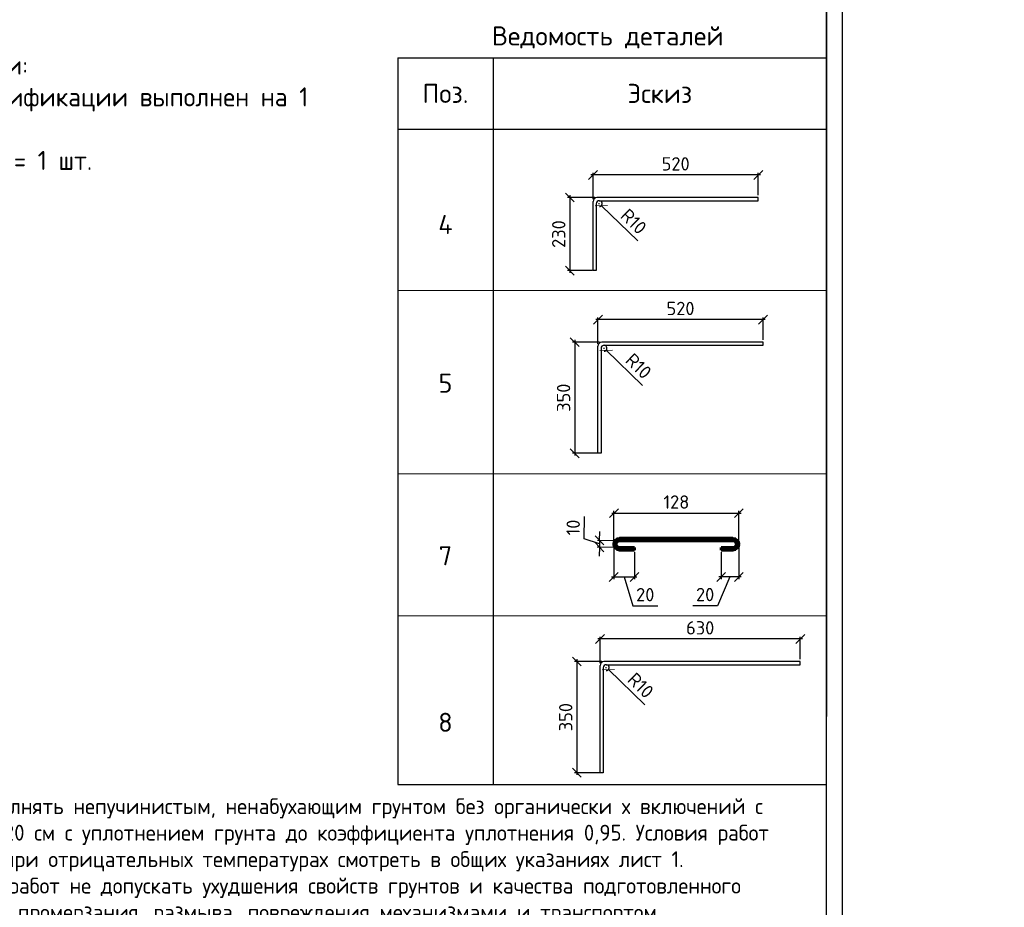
# Model space of a CAD drawing. Header units: millimetres. Extents: x 125896 to 2572636, y -120305 to 130347.
# Tile 38 of 256: x 339314 to 354815, y -106334 to -92364. Entities that reach past the tile are written whole.
import ezdxf

# ---------------------------------------------------------------- set-up
doc = ezdxf.new("R2010")
doc.units = ezdxf.units.MM
doc.linetypes.add('CENTER', pattern=[2, 1.25, -0.25, 0.25, -0.25])
doc.layers.add('11', color=7, linetype='Continuous')
doc.layers.add('Столовая - обозначения', color=7, linetype='Continuous')
for name, color, linetype, lineweight in [('ОСИ', 7, 'CENTER', 15), ('Основная 0.60', 142, 'Continuous', 60), ('Столовая Двери и окна', 7, 'Continuous', 15), ('ТЕКСТ', 7, 'Continuous', 15)]:
    doc.layers.add(name, color=color, linetype=linetype, lineweight=lineweight)
doc.styles.add('GOST-2.304_Type-B', font='GOST Common.ttf')
doc.styles.get("Standard").update_dxf_attribs({"font": 'isocpeur.ttf'})
doc.styles.add('ГОСТ', font='isocpeur.ttf')
doc.dimstyles.new('Осевые', dxfattribs={"dimscale": 0.7, "dimtxt": 450, "dimasz": 400, "dimexe": 100, "dimexo": 100, "dimgap": 100, "dimtad": 1, "dimdec": 0, "dimzin": 0, "dimdsep": 46, "dimtxsty": 'Standard', "dimblk": 'OBLIQUE', "dimcen": 9, "dimdle": 100, "dimazin": 0, "dimtm": 1e-09, "dimtfac": 1, "dimtdec": 0, "dimtofl": 0, "dimtmove": 0, "dimatfit": 3, "dimfxl": 1, "dimtolj": 1, "dimtzin": 0, "dimarcsym": 0})

# ---------------------------------------------------------------- blocks, each defined once
blk = doc.blocks.new('Штамп')
at = {"layer": '11'}
blk.add_line((311470, 84178), (311470, 126228), dxfattribs=at)
at = {"layer": '11', "lineweight": 30}
blk.add_line((311220, 84428), (311220, 125978), dxfattribs=at)
blk = doc.blocks.new('_OBLIQUE')
at = {"color": 0, "linetype": 'ByBlock'}
blk.add_line((-0.5, -0.5), (0.5, 0.5), dxfattribs=at)
blk = doc.blocks.new('*D881')
at = {"layer": 'Defpoints', "color": 0, "linetype": 'ByBlock', "lineweight": 20, "ltscale": 13, "transparency": 16777216}
for p in [(350357, -100711), (350635, -100619), (350357, -101134)]:
    blk.add_point(p, dxfattribs=at)
at = {"layer": 'ОСИ', "color": 0, "linetype": 'ByBlock', "lineweight": -2, "ltscale": 13, "transparency": 16777216}
for p, q in [((350357, -100746), (350357, -101169)), ((350635, -100654), (350635, -101169)), ((350496, -101134), (350301, -101587)), ((350670, -101134), (350322, -101134)), ((350301, -101587), (349909, -101587))]:
    blk.add_line(p, q, dxfattribs=at)
at = {"layer": 'ОСИ', "color": 0, "linetype": 'ByBlock', "lineweight": -2, "ltscale": 13, "transparency": 16777216, "xscale": 140, "yscale": 140, "zscale": 140, "rotation": 180}
blk.add_blockref('_OBLIQUE', (350357, -101134), dxfattribs=at)
at = {"layer": 'ОСИ', "color": 0, "linetype": 'ByBlock', "lineweight": -2, "ltscale": 13, "transparency": 16777216, "xscale": 140, "yscale": 140, "zscale": 140}
blk.add_blockref('_OBLIQUE', (350635, -101134), dxfattribs=at)
at = {"layer": 'ОСИ', "color": 0, "linetype": 'ByBlock', "ltscale": 13, "transparency": 16777216, "insert": (350105, -101412), "char_height": 210, "attachment_point": 5}
blk.add_mtext('\\A1;20', dxfattribs=at)
blk = doc.blocks.new('*D882')
at = {"layer": 'Defpoints', "color": 0, "linetype": 'ByBlock', "lineweight": 20, "ltscale": 13, "transparency": 16777216}
for p in [(348666, -100619), (348993, -100711), (348993, -101134)]:
    blk.add_point(p, dxfattribs=at)
at = {"layer": 'ОСИ', "color": 0, "linetype": 'ByBlock', "lineweight": -2, "ltscale": 13, "transparency": 16777216}
for p, q in [((348666, -100654), (348666, -101169)), ((348993, -100746), (348993, -101169)), ((348631, -101134), (349028, -101134)), ((348830, -101134), (348966, -101589)), ((348966, -101589), (349358, -101589))]:
    blk.add_line(p, q, dxfattribs=at)
at = {"layer": 'ОСИ', "color": 0, "linetype": 'ByBlock', "lineweight": -2, "ltscale": 13, "transparency": 16777216, "xscale": 140, "yscale": 140, "zscale": 140, "rotation": 180}
blk.add_blockref('_OBLIQUE', (348666, -101134), dxfattribs=at)
at = {"layer": 'ОСИ', "color": 0, "linetype": 'ByBlock', "lineweight": -2, "ltscale": 13, "transparency": 16777216, "xscale": 140, "yscale": 140, "zscale": 140}
blk.add_blockref('_OBLIQUE', (348993, -101134), dxfattribs=at)
at = {"layer": 'ОСИ', "color": 0, "linetype": 'ByBlock', "ltscale": 13, "transparency": 16777216, "insert": (349162, -101414), "char_height": 210, "attachment_point": 5}
blk.add_mtext('\\A1;20', dxfattribs=at)
blk = doc.blocks.new('*D883')
at = {"layer": 'Defpoints', "color": 0, "linetype": 'ByBlock', "lineweight": 20, "ltscale": 13, "transparency": 16777216}
for p in [(350635, -100131), (348669, -100599), (350635, -100620)]:
    blk.add_point(p, dxfattribs=at)
at = {"layer": 'ОСИ', "color": 0, "linetype": 'ByBlock', "lineweight": -2, "ltscale": 13, "transparency": 16777216}
for p, q in [((348634, -100131), (350670, -100131)), ((348669, -100564), (348669, -100096)), ((350635, -100585), (350635, -100096))]:
    blk.add_line(p, q, dxfattribs=at)
at = {"layer": 'ОСИ', "color": 0, "linetype": 'ByBlock', "lineweight": -2, "ltscale": 13, "transparency": 16777216, "xscale": 140, "yscale": 140, "zscale": 140, "rotation": 180}
blk.add_blockref('_OBLIQUE', (348669, -100131), dxfattribs=at)
at = {"layer": 'ОСИ', "color": 0, "linetype": 'ByBlock', "lineweight": -2, "ltscale": 13, "transparency": 16777216, "xscale": 140, "yscale": 140, "zscale": 140}
blk.add_blockref('_OBLIQUE', (350635, -100131), dxfattribs=at)
at = {"layer": 'ОСИ', "color": 0, "linetype": 'ByBlock', "ltscale": 13, "transparency": 16777216, "insert": (349652, -99956), "char_height": 210, "width": 348.61, "attachment_point": 5}
blk.add_mtext('\\A1;128', dxfattribs=at)
blk = doc.blocks.new('*D884')
at = {"layer": 'Defpoints', "color": 0, "linetype": 'ByBlock', "lineweight": 20, "ltscale": 13, "transparency": 16777216}
for p in [(348341, -94808), (350941, -95163), (348341, -95226)]:
    blk.add_point(p, dxfattribs=at)
at = {"layer": 'ОСИ', "color": 0, "linetype": 'ByBlock', "lineweight": -2, "ltscale": 13, "transparency": 16777216}
for p, q in [((350976, -94808), (348306, -94808)), ((348341, -95191), (348341, -94773)), ((350941, -95128), (350941, -94773))]:
    blk.add_line(p, q, dxfattribs=at)
at = {"layer": 'ОСИ', "color": 0, "linetype": 'ByBlock', "lineweight": -2, "ltscale": 13, "transparency": 16777216, "xscale": 140, "yscale": 140, "zscale": 140, "rotation": 180}
blk.add_blockref('_OBLIQUE', (348341, -94808), dxfattribs=at)
at = {"layer": 'ОСИ', "color": 0, "linetype": 'ByBlock', "lineweight": -2, "ltscale": 13, "transparency": 16777216, "xscale": 140, "yscale": 140, "zscale": 140}
blk.add_blockref('_OBLIQUE', (350941, -94808), dxfattribs=at)
at = {"layer": 'ОСИ', "color": 0, "linetype": 'ByBlock', "ltscale": 13, "transparency": 16777216, "insert": (349641, -94633), "char_height": 210, "attachment_point": 5}
blk.add_mtext('\\A1;520', dxfattribs=at)
blk = doc.blocks.new('*D885')
at = {"layer": 'Defpoints', "color": 0, "linetype": 'ByBlock', "lineweight": 20, "ltscale": 13, "transparency": 16777216}
for p in [(348401, -95163), (347975, -96313), (348366, -96313)]:
    blk.add_point(p, dxfattribs=at)
at = {"layer": 'ОСИ', "color": 0, "linetype": 'ByBlock', "lineweight": -2, "ltscale": 13, "transparency": 16777216}
for p, q in [((348366, -95163), (347940, -95163)), ((347975, -95128), (347975, -96348)), ((348331, -96313), (347940, -96313))]:
    blk.add_line(p, q, dxfattribs=at)
at = {"layer": 'ОСИ', "color": 0, "linetype": 'ByBlock', "lineweight": -2, "ltscale": 13, "transparency": 16777216, "xscale": 140, "yscale": 140, "zscale": 140}
for p, rotation in [((347975, -95163), 90), ((347975, -96313), 270)]:
    blk.add_blockref('_OBLIQUE', p, dxfattribs=dict(at, rotation=rotation))
at = {"layer": 'ОСИ', "color": 0, "linetype": 'ByBlock', "ltscale": 13, "transparency": 16777216, "insert": (347800, -95738), "char_height": 210, "attachment_point": 5, "rotation": 90}
blk.add_mtext('\\A1;230', dxfattribs=at)
blk = doc.blocks.new('*D886')
at = {"layer": 'Defpoints', "color": 0, "linetype": 'ByBlock', "lineweight": 20, "ltscale": 13, "transparency": 16777216}
for p in [(348437, -95259), (348471, -95292)]:
    blk.add_point(p, dxfattribs=at)
at = {"layer": 'ОСИ', "color": 0, "linetype": 'ByBlock', "lineweight": -2, "ltscale": 13, "transparency": 16777216}
for p, q in [((348431, -95259), (348444, -95259)), ((348437, -95266), (348437, -95253)), ((349045, -95845), (348471, -95292))]:
    blk.add_line(p, q, dxfattribs=at)
blk.add_arc((348437, -95259), 46.3, 272.7104, 42.8618, dxfattribs=at)
at = {"layer": 'ОСИ', "color": 0, "linetype": 'ByBlock', "lineweight": -2, "ltscale": 13, "transparency": 16777216, "xscale": 140, "yscale": 140, "zscale": 140, "rotation": 136.0434265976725}
blk.add_blockref('_OBLIQUE', (348471, -95292), dxfattribs=at)
at = {"layer": 'ОСИ', "color": 0, "linetype": 'ByBlock', "ltscale": 13, "transparency": 16777216, "insert": (348980, -95540), "char_height": 210, "attachment_point": 5, "rotation": 316.0434}
blk.add_mtext('\\A1;R10', dxfattribs=at)
blk = doc.blocks.new('*D840')
at = {"layer": 'Defpoints', "color": 0, "linetype": 'ByBlock', "lineweight": 20, "ltscale": 13, "transparency": 16777216}
for p in [(348417, -97084), (351017, -97439), (348417, -97502)]:
    blk.add_point(p, dxfattribs=at)
at = {"layer": 'ОСИ', "color": 0, "linetype": 'ByBlock', "lineweight": -2, "ltscale": 13, "transparency": 16777216}
for p, q in [((351052, -97084), (348382, -97084)), ((348417, -97467), (348417, -97049)), ((351017, -97404), (351017, -97049))]:
    blk.add_line(p, q, dxfattribs=at)
at = {"layer": 'ОСИ', "color": 0, "linetype": 'ByBlock', "lineweight": -2, "ltscale": 13, "transparency": 16777216, "xscale": 140, "yscale": 140, "zscale": 140, "rotation": 180}
blk.add_blockref('_OBLIQUE', (348417, -97084), dxfattribs=at)
at = {"layer": 'ОСИ', "color": 0, "linetype": 'ByBlock', "lineweight": -2, "ltscale": 13, "transparency": 16777216, "xscale": 140, "yscale": 140, "zscale": 140}
blk.add_blockref('_OBLIQUE', (351017, -97084), dxfattribs=at)
at = {"layer": 'ОСИ', "color": 0, "linetype": 'ByBlock', "ltscale": 13, "transparency": 16777216, "insert": (349717, -96909), "char_height": 210, "attachment_point": 5}
blk.add_mtext('\\A1;520', dxfattribs=at)
blk = doc.blocks.new('*D841')
at = {"layer": 'Defpoints', "color": 0, "linetype": 'ByBlock', "lineweight": 20, "ltscale": 13, "transparency": 16777216}
for p in [(348477, -97439), (348051, -99189), (348467, -99189)]:
    blk.add_point(p, dxfattribs=at)
at = {"layer": 'ОСИ', "color": 0, "linetype": 'ByBlock', "lineweight": -2, "ltscale": 13, "transparency": 16777216}
for p, q in [((348442, -97439), (348016, -97439)), ((348051, -97404), (348051, -99224)), ((348432, -99189), (348016, -99189))]:
    blk.add_line(p, q, dxfattribs=at)
at = {"layer": 'ОСИ', "color": 0, "linetype": 'ByBlock', "lineweight": -2, "ltscale": 13, "transparency": 16777216, "xscale": 140, "yscale": 140, "zscale": 140}
for p, rotation in [((348051, -97439), 90), ((348051, -99189), 270)]:
    blk.add_blockref('_OBLIQUE', p, dxfattribs=dict(at, rotation=rotation))
at = {"layer": 'ОСИ', "color": 0, "linetype": 'ByBlock', "ltscale": 13, "transparency": 16777216, "insert": (347876, -98314), "char_height": 210, "attachment_point": 5, "rotation": 90}
blk.add_mtext('\\A1;350', dxfattribs=at)
blk = doc.blocks.new('*D842')
at = {"layer": 'Defpoints', "color": 0, "linetype": 'ByBlock', "lineweight": 20, "ltscale": 13, "transparency": 16777216}
for p in [(348513, -97535), (348547, -97567)]:
    blk.add_point(p, dxfattribs=at)
at = {"layer": 'ОСИ', "color": 0, "linetype": 'ByBlock', "lineweight": -2, "ltscale": 13, "transparency": 16777216}
for p, q in [((348507, -97535), (348520, -97535)), ((348513, -97542), (348513, -97529)), ((349121, -98121), (348547, -97567))]:
    blk.add_line(p, q, dxfattribs=at)
blk.add_arc((348513, -97535), 46.3, 272.7104, 42.8618, dxfattribs=at)
at = {"layer": 'ОСИ', "color": 0, "linetype": 'ByBlock', "lineweight": -2, "ltscale": 13, "transparency": 16777216, "xscale": 140, "yscale": 140, "zscale": 140, "rotation": 136.0434265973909}
blk.add_blockref('_OBLIQUE', (348547, -97567), dxfattribs=at)
at = {"layer": 'ОСИ', "color": 0, "linetype": 'ByBlock', "ltscale": 13, "transparency": 16777216, "insert": (349056, -97816), "char_height": 210, "attachment_point": 5, "rotation": 316.0434}
blk.add_mtext('\\A1;R10', dxfattribs=at)
blk = doc.blocks.new('*D887')
at = {"layer": 'Defpoints', "color": 0, "linetype": 'ByBlock', "lineweight": 20, "ltscale": 13, "transparency": 16777216}
for p in [(348758, -100566), (348441, -100666), (348756, -100672)]:
    blk.add_point(p, dxfattribs=at)
at = {"layer": 'ОСИ', "color": 0, "linetype": 'ByBlock', "lineweight": -2, "ltscale": 13, "transparency": 16777216}
for p, q in [((348199, -100535), (348205, -100185)), ((348443, -100560), (348446, -100420)), ((348442, -100613), (348199, -100535)), ((348723, -100565), (348408, -100560)), ((348443, -100560), (348441, -100666)), ((348721, -100671), (348406, -100665)), ((348441, -100666), (348439, -100806))]:
    blk.add_line(p, q, dxfattribs=at)
at = {"layer": 'ОСИ', "color": 0, "linetype": 'ByBlock', "lineweight": -2, "ltscale": 13, "transparency": 16777216, "xscale": 140, "yscale": 140, "zscale": 140}
for p, rotation in [((348441, -100666), 88.95656658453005), ((348443, -100560), 268.95656658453)]:
    blk.add_blockref('_OBLIQUE', p, dxfattribs=dict(at, rotation=rotation))
at = {"layer": 'ОСИ', "color": 0, "linetype": 'ByBlock', "ltscale": 13, "transparency": 16777216, "insert": (348027, -100357), "char_height": 210, "attachment_point": 5, "rotation": 88.9566}
blk.add_mtext('\\A1;10', dxfattribs=at)
blk = doc.blocks.new('*D843')
at = {"layer": 'Defpoints', "color": 0, "linetype": 'ByBlock', "lineweight": 25, "ltscale": 13, "transparency": 16777216}
for p in [(348451, -102111), (348451, -102528), (351603, -102466)]:
    blk.add_point(p, dxfattribs=at)
at = {"layer": 'ОСИ', "color": 0, "linetype": 'ByBlock', "lineweight": -2, "ltscale": 13, "transparency": 16777216}
for p, q in [((351638, -102111), (348416, -102111)), ((348451, -102493), (348451, -102076)), ((351603, -102431), (351603, -102076))]:
    blk.add_line(p, q, dxfattribs=at)
at = {"layer": 'ОСИ', "color": 0, "linetype": 'ByBlock', "lineweight": -2, "ltscale": 13, "transparency": 16777216, "xscale": 140, "yscale": 140, "zscale": 140, "rotation": 180}
blk.add_blockref('_OBLIQUE', (348451, -102111), dxfattribs=at)
at = {"layer": 'ОСИ', "color": 0, "linetype": 'ByBlock', "lineweight": -2, "ltscale": 13, "transparency": 16777216, "xscale": 140, "yscale": 140, "zscale": 140}
blk.add_blockref('_OBLIQUE', (351603, -102111), dxfattribs=at)
at = {"layer": 'ОСИ', "color": 0, "linetype": 'ByBlock', "ltscale": 13, "transparency": 16777216, "insert": (350027, -101936), "char_height": 210, "attachment_point": 5}
blk.add_mtext('\\A1;630', dxfattribs=at)
blk = doc.blocks.new('*D844')
at = {"layer": 'Defpoints', "color": 0, "linetype": 'ByBlock', "lineweight": 25, "ltscale": 13, "transparency": 16777216}
for p in [(348511, -102466), (348085, -104216), (348501, -104216)]:
    blk.add_point(p, dxfattribs=at)
at = {"layer": 'ОСИ', "color": 0, "linetype": 'ByBlock', "lineweight": -2, "ltscale": 13, "transparency": 16777216}
for p, q in [((348085, -102431), (348085, -104251)), ((348476, -102466), (348050, -102466)), ((348466, -104216), (348050, -104216))]:
    blk.add_line(p, q, dxfattribs=at)
at = {"layer": 'ОСИ', "color": 0, "linetype": 'ByBlock', "lineweight": -2, "ltscale": 13, "transparency": 16777216, "xscale": 140, "yscale": 140, "zscale": 140}
for p, rotation in [((348085, -102466), 90), ((348085, -104216), 270)]:
    blk.add_blockref('_OBLIQUE', p, dxfattribs=dict(at, rotation=rotation))
at = {"layer": 'ОСИ', "color": 0, "linetype": 'ByBlock', "ltscale": 13, "transparency": 16777216, "insert": (347910, -103341), "char_height": 210, "attachment_point": 5, "rotation": 90}
blk.add_mtext('\\A1;350', dxfattribs=at)
blk = doc.blocks.new('*D845')
at = {"layer": 'Defpoints', "color": 0, "linetype": 'ByBlock', "lineweight": 25, "ltscale": 13, "transparency": 16777216}
for p in [(348547, -102562), (348581, -102594)]:
    blk.add_point(p, dxfattribs=at)
at = {"layer": 'ОСИ', "color": 0, "linetype": 'ByBlock', "lineweight": -2, "ltscale": 13, "transparency": 16777216}
for p, q in [((348541, -102562), (348554, -102562)), ((348547, -102568), (348547, -102556)), ((349155, -103148), (348581, -102594))]:
    blk.add_line(p, q, dxfattribs=at)
blk.add_arc((348547, -102562), 46.3, 272.7104, 42.8618, dxfattribs=at)
at = {"layer": 'ОСИ', "color": 0, "linetype": 'ByBlock', "lineweight": -2, "ltscale": 13, "transparency": 16777216, "xscale": 140, "yscale": 140, "zscale": 140, "rotation": 136.0434265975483}
blk.add_blockref('_OBLIQUE', (348581, -102594), dxfattribs=at)
at = {"layer": 'ОСИ', "color": 0, "linetype": 'ByBlock', "ltscale": 13, "transparency": 16777216, "insert": (349090, -102842), "char_height": 210, "attachment_point": 5, "rotation": 316.0434}
blk.add_mtext('\\A1;R10', dxfattribs=at)

msp = doc.modelspace()

# ---------------------------------------------------------------- linework, layer by layer
at = {"color": 18, "lineweight": 30, "true_color": 0x000000, "transparency": 33554687}
for p, q in [((352016.4, -78086.5), (352016.4, -103330.9)), ((352016.4, -90208.6), (352016.4, -100403.6)), ((345266.4, -92961.9), (352016.4, -92961.9)), ((345266.4, -92961.9), (345266.4, -104401.3)), ((346766.4, -92961.9), (346766.4, -104401.3)), ((345266.4, -94086.9), (352016.4, -94086.9)), ((345266.4, -104401.3), (352016.4, -104401.3))]:
    msp.add_line(p, q, dxfattribs=at)
at = {"layer": 'ОСИ', "linetype": 'ByBlock', "ltscale": 13}
for p, q in [((345266.4, -96625.5), (352016.4, -96625.5)), ((345266.4, -96625.5), (352016.4, -96625.5)), ((345266.4, -99510.2), (352016.4, -99510.2)), ((345266.4, -101749.2), (352016.4, -101749.2))]:
    msp.add_line(p, q, dxfattribs=at)
at = {"layer": 'Основная 0.60'}
for p, q in [((348758.2, -100527), (350543.2, -100527)), ((348758.2, -100565.9), (350543.2, -100565.9)), ((348758.2, -100671.8), (348993.5, -100671.8)), ((348758.2, -100710.7), (348993.5, -100710.7)), ((348993.5, -100671.8), (348993.5, -100710.7)), ((350356.9, -100671.8), (350543.2, -100671.8)), ((350356.9, -100671.8), (350356.9, -100710.7)), ((350543.2, -100710.7), (350356.9, -100710.7))]:
    msp.add_line(p, q, dxfattribs=at)
for centre, radius, start, end in [((348758.2, -100618.9), 91.8, 90, 270), ((348757.2, -100618.9), 53, 88.95657, 271.04343), ((350543.2, -100618.9), 91.8, 270, 90), ((350544.2, -100618.9), 53, 268.95657, 91.04343)]:
    msp.add_arc(centre, radius, start, end, dxfattribs=at)
at = {"layer": 'Столовая Двери и окна', "color": 146, "lineweight": 30, "true_color": 0x105689}
for points in [[(348435.6, -95213.3), (350941.2, -95213.3), (350941.2, -95163.3), (348401.2, -95163.3), (348401.2, -95163.3), (348401.2, -95163.3)], [(348391.2, -95255.2), (348391.2, -96313.3), (348341.2, -96313.3), (348341.2, -95225.6)], [(348511.8, -97489.2), (351017.3, -97489.2), (351017.3, -97439.2), (348477.4, -97439.2), (348477.4, -97439.2), (348477.4, -97439.2)], [(348467.3, -97531.1), (348467.3, -99189.2), (348417.3, -99189.2), (348417.3, -97501.5)], [(348501.3, -102557.7), (348501.3, -104215.7), (348451.3, -104215.7), (348451.3, -102528.1)], [(348545.8, -102515.7), (351603, -102515.7), (351603, -102465.7), (348511.4, -102465.7), (348511.4, -102465.7), (348511.4, -102465.7)]]:
    msp.add_lwpolyline(points, dxfattribs=at)
for centre, radius, start, end in [((348409.7, -95231.5), 68.8, 97.03929, 175.07833), ((348437.3, -95259.4), 46.3, 86.19482, 184.74031), ((348485.8, -97507.4), 68.8, 97.03929, 175.07833), ((348513.4, -97535.4), 46.3, 86.19482, 184.74031), ((348519.8, -102534), 68.8, 97.03929, 175.07833), ((348547.4, -102561.9), 46.3, 86.19482, 184.74031)]:
    msp.add_arc(centre, radius, start, end, dxfattribs=at)

# ---------------------------------------------------------------- block references
at = {"layer": 'Столовая - обозначения', "color": 252, "lineweight": 20, "true_color": 0x939598}
msp.add_blockref('Штамп', (40796.7, -200500.5), dxfattribs=at)

# ---------------------------------------------------------------- texts
at = {"insert": (226281.3, -87218.1), "char_height": 250, "attachment_point": 1, "style": 'ГОСТ'}
msp.add_mtext_dynamic_manual_height_columns('\\A1;\\pi9384.38;{\\H1.5152x;\\P\\pi1250;Общие указания\\P\\pi250;}1.^IРабочая документация разработана в соответствии с заданием на проектирование, требованиями действующих технических регламентов, стандартов, сводов правил и других документов, содержащих установленные требования.\\P2.^IРабочая документация выполнена в соответствии со следующими нормативными и техническими документами:\\P-^IСП 20.13330.2016 "Нагрузки и Воздействия";\\P-^IСП 63.13330.2012 "Бетонные и железобетонные конструкции. Основные положения";\\P-^IСП 22.13330.2016 "Основания зданий и сооружений";\\P-^IСП 45.13330.2012 "Земляные сооружения, основания и фундаменты".\\P3.   За относительную отметку 0,000 принята отметка чистого пола первого этажа.\\P4.^IПеречень видов работ, для которых необходимо составлять акты освидетельствования скрытых работ:\\P-^Iармирование конструкций;\\P-^Iосвидетельствование опалубки перед бетонированием;\\P-^Iвыполнение сварочных работ;\\P-^Iотбор контрольных проб бетона;\\P-^Iсоответствие законченных железобетонных конструкций проекту с отображением качества работ;\\P-^Iустройство монолитных конструкций, выполняемых в зимнее время;  \\P\\pi0;  -    устройство гидроизоляции;\\P\\pi250;-^Iуплотнение грунтов и обратную засыпку.\\PЗапрещается выполнение последующих работ при отсутствии актов освидетельствования предшествующих скрытых работ во всех случаях.\\P\\pi0;        5. Проект рассчитан на производство работ в период положительных температур. В случае выполнения работ при отрицательных температурах необходимо выполнять требования СНиП часть 3 по производству работ и ППР.\\P        6. При минимальной температуре воздуха до минус 15°С допускается: выдерживание бетона в конструкции методом термоса, при предварительном разогреве бетонной смеси, форсированный электроразогрев бетона в конструкции с повторным уплотнением.\\P\\pi250;При минимальной температуре воздуха до минус 25°С допускается: обогрев бетона в греющей опалубке с помощью низкотемпературных электронагревателей, электродный сквозной прогрев бетона, электрообогрев с помощью греющего провода.\\P\\pi0;7. При отрицательной температуре воздуха уплотнение грунта обратной засыпки в траншеях должно \\Pосуществляться до достижения коэффициента уплотнения 0,98. \\PВремя уплотнения грунта в зависимости от температуры воздуха: \\P\\pi250;-^Iпри t{\\H0.7x;\\So^ ;}-5, 90-120 минут; при t{\\H0.7x;\\So^ ;\\H1.42857x;-10, 60-90 минут; }при t{\\H0.7x;\\So^ ;\\H1.42857x;-20, 40-60 минут; }при t{\\H0.7x;\\So^ ;\\H1.42857x;-30, 20-30 минут;\\P\\pi0;Работы по выполнению насыпей и обратных засыпок при отрицательных температурах должны производить с учетом следующих требований:\\P\\pi250;-^Iподготовку поверхности (основания) насыпи и обратных засыпок следует выполнять с полным удалением снега, льда, промерзшего слоя слабого и пучинистого грунта на всю его глубину;\\P-^Iотсыпку в насыпь и обратные засыпки грунтов необходимо производить при их природной влажности и в талом состоянии с содержанием комьев мерзлого грунта, не превышающим требований, приведенных в приложении М СП 45.13330.2017. Свод правил. Земляные сооружения, основания и фундаменты., и, как правило, на не промерзшие ранее отсыпанные и уплотненные слои. В отдельных случаях при согласовании с автором проекта допускается грунты отсыпать на непучинистые грунты, промерзшие на глубину не более 15 см;\\P-^Iпри пониженной влажности отсыпанных грунтов для их уплотнения следует применять более тяжелое грунтоуплотняющее оборудование; \\P-^Iработы по отсыпке и уплотнению каждого слоя должны выполнять в течение одной рабочей смены; - при выполнении насыпей из глинистых грунтов при обильном снеговыпадении все работы должны быть прекращены; - перерывы в работах по выполнению насыпей и обратных засыпок допускаются только при условиях, что за время перерыва глубина промерзания ранее уплотненных пучинистых грунтов не превысит 15 см или на время перерыва ранее уплотненные грунты утепляются специальными средствами (например, маловлажным рыхлым грунтом, который в последующем удаляется); - все работы по отсыпке грунтов и их уплотнению выполняют с повышенной интенсивностью.}', width=20474.372, gutter_width=5800, heights=[24436.9], dxfattribs=at)
at = {"layer": 'ТЕКСТ', "lineweight": 25, "char_height": 300, "attachment_point": 5}
for s, insert, width in [('Ведомость деталей', (348571.4, -92642.8), 6669.969), ('Поз.', (346016.4, -93524.4), 1200), ('Эскиз', (349391.4, -93524.4), 1200), ('4', (346016.4, -95586.9), 1200), ('5', (346016.4, -98085.4), 1200), ('7', (346016.4, -100801.2), 1200), ('8', (346016.4, -103422.9), 1200)]:
    msp.add_mtext(s, dxfattribs=dict(at, insert=insert, width=width))
at = {"layer": 'ТЕКСТ', "ltscale": 100, "insert": (333895.7, -92928.6), "char_height": 300, "width": 11004.338, "attachment_point": 1, "style": 'GOST-2.304_Type-B'}
msp.add_mtext('\\pt7200;Примечание к спецификации:\\P1. Расчёт материалов в спецификации выполнен на 1 лестничный марш.\\P2. Лестничных маршей ЛН-1 = 1 шт.', dxfattribs=at)
at = {"layer": 'ТЕКСТ', "ltscale": 100, "insert": (333656.9, -104201.6), "char_height": 250, "attachment_point": 1, "style": 'GOST-2.304_Type-B'}
msp.add_mtext_dynamic_manual_height_columns('\\pi750;Примечание\\P1 Обратную засыпку пазух выполнять непучинистым, ненабухающим грунтом без органически х включений с проливкой водой слоями не более 20 см с уплотнением грунта до коэффициента уплотнения 0,95. Условия работ по выполнению обратной засыпки при отрицательных температурах смотреть в общих указаниях лист 1.\\P2 При производстве земляных работ не допускать ухудшения свойств грунтов и качества подготовленного основания вследствие замачивания, промерзания, размыва, повреждения механизмами и транспортом.\\P3 Поз. 9 и 11 установить на хим. анкер BIT 200 (EASY FIX DIT-200) или аналог. Анкеровка выполняется в теле стен, ступеней и в теле плиты по всей длине с шагом 175-200 мм. Отверстие диаметром 12 мм.\\P4 При изготовлении пространственных арматурных каркасов соединение стержней выполнять при помощи вязальной проволоки. \\P5 Поз. 7 установить в шахматном порядке.\\P6 Выполнить обмазочную гидроизоляцию внутренних поверхностей вертикальных Ж/Б конструкций, соприкасающихся с грунтом под лестничным маршем за 2 раза. Материал гидроизоляции - Битумно-резиновая мастика Технониколь AquaMast\\P7 Выполнить укладку рулонной гидроизоляции Техноэласт ЭПП под устройство лестничного марша.', width=17507.725, gutter_width=1250, heights=[0], dxfattribs=at)

# ---------------------------------------------------------------- dimensions: what is measured, and where the dimension line sits
at = {"layer": 'ОСИ', "linetype": 'ByBlock', "ltscale": 13}
for base, p1, p2, picture, middle in [((348341.2, -94808.1), (350941.2, -95163.3), (348341.2, -95225.6), '*D884', (349641.2, -94633.1)), ((348417.3, -97084.1), (351017.3, -97439.2), (348417.3, -97501.5), '*D840', (349717.3, -96909.1)), ((348451.3, -102110.6), (351603, -102465.7), (348451.3, -102528.1), '*D843', (350027.2, -101935.6))]:
    dim = msp.add_linear_dim(base=base, p1=p1, p2=p2, dimstyle='Осевые', override={"dimtxt": 300, "dimasz": 200, "dimexe": 50, "dimexo": 50, "dimlfac": 0.2, "dimdle": 50, "dimtmove": 1}, dxfattribs=at)
    dim.commit()
    dim.dimension.update_dxf_attribs({"geometry": picture, "text_midpoint": middle})
for base, p1, p2, picture, middle in [((347975.3, -96313.3), (348401.2, -95163.3), (348366.2, -96313.3), '*D885', (347800.3, -95738.3)), ((348051.4, -99189.2), (348477.4, -97439.2), (348467.3, -99189.2), '*D841', (347876.4, -98314.2)), ((348085.5, -104215.7), (348511.4, -102465.7), (348501.3, -104215.7), '*D844', (347910.5, -103340.7))]:
    dim = msp.add_linear_dim(base=base, p1=p1, p2=p2, angle=90, dimstyle='Осевые', override={"dimtxt": 300, "dimasz": 200, "dimexe": 50, "dimexo": 50, "dimlfac": 0.2, "dimdle": 50, "dimtmove": 1}, dxfattribs=at)
    dim.commit()
    dim.dimension.update_dxf_attribs({"geometry": picture, "text_midpoint": middle})
for center, mpoint, picture, middle in [((348437.3, -95259.4), (348470.6, -95291.6), '*D886', (348980.1, -95539.7)), ((348513.4, -97535.4), (348546.7, -97567.5), '*D842', (349056.2, -97815.6)), ((348547.4, -102561.9), (348580.7, -102594), '*D845', (349090.2, -102842.2))]:
    dim = msp.add_radius_dim(center=center, mpoint=mpoint, text='R10', dimstyle='Осевые', override={"dimtxt": 300, "dimasz": 200, "dimexe": 50, "dimexo": 50, "dimlfac": 0.2, "dimdle": 50, "dimtmove": 1}, dxfattribs=at)
    dim.commit()
    dim.dimension.update_dxf_attribs({"geometry": picture, "text_midpoint": middle})
for base, p1, p2, text, picture, middle in [((350635.1, -100130.9), (348668.5, -100598.9), (350635.1, -100619.8), '128', '*D883', (349651.8, -99955.9)), ((348993.5, -101133.7), (348666.3, -100618.9), (348993.5, -100710.7), '20', '*D882', (349036.4, -101413.7))]:
    dim = msp.add_linear_dim(base=base, p1=p1, p2=p2, text=text, dimstyle='Осевые', override={"dimtxt": 300, "dimasz": 200, "dimexe": 50, "dimexo": 50, "dimlfac": 0.2, "dimdle": 50, "dimtmove": 1}, dxfattribs=at)
    dim.commit()
    dim.dimension.update_dxf_attribs({"geometry": picture, "text_midpoint": middle})
dim = msp.add_aligned_dim(p1=(348758.2, -100565.9), p2=(348756.2, -100671.8), distance=-315.1, text='10', dimstyle='Осевые', override={"dimtxt": 300, "dimasz": 200, "dimexe": 50, "dimexo": 50, "dimlfac": 0.2, "dimdle": 50, "dimtmove": 1}, dxfattribs=at)
dim.commit()
dim.dimension.update_dxf_attribs({"geometry": '*D887', "text_midpoint": (348024.8, -100462)})
dim = msp.add_linear_dim(base=(350356.9, -101133.7), p1=(350635.1, -100618.9), p2=(350356.9, -100710.7), angle=180, text='20', dimstyle='Осевые', override={"dimtxt": 300, "dimasz": 200, "dimexe": 50, "dimexo": 50, "dimlfac": 0.2, "dimdle": 50, "dimtmove": 1}, dxfattribs=at)
dim.commit()
dim.dimension.update_dxf_attribs({"geometry": '*D881', "text_midpoint": (350230.8, -101586.6), "dimtype": 160})

doc.saveas('drawing.dxf')
